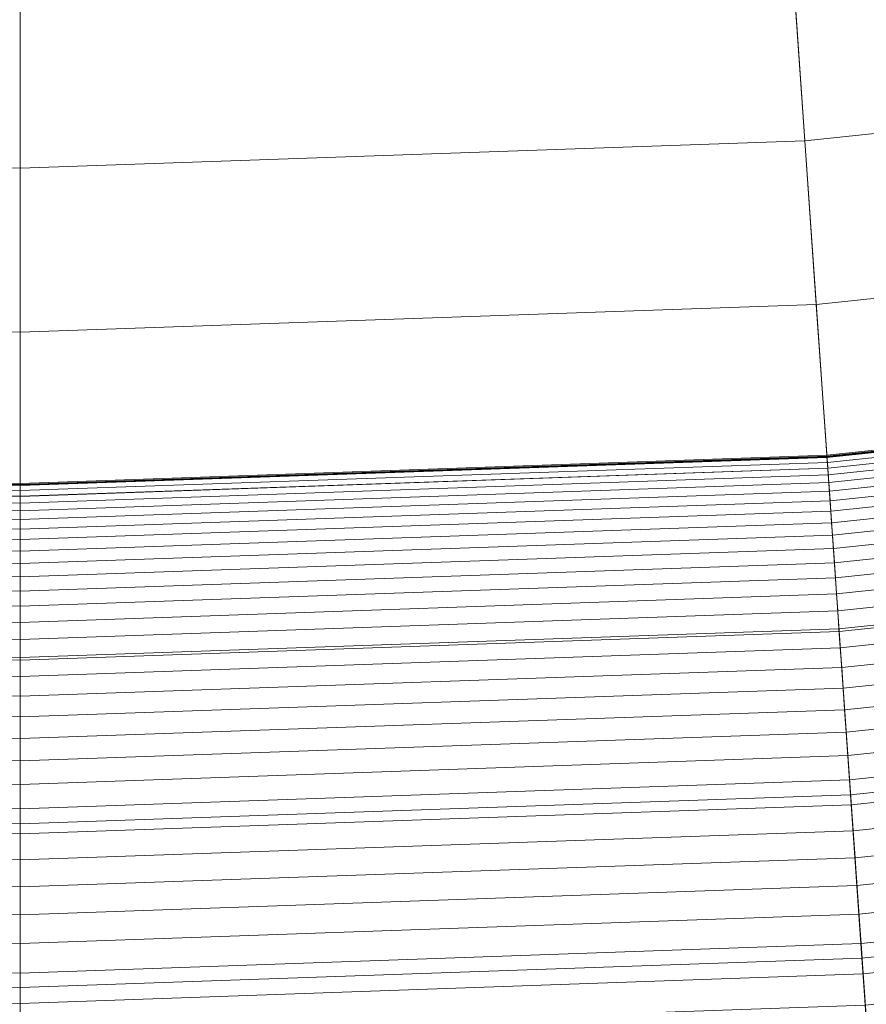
# Model space of a CAD drawing. Header units: centimetres. Extents: x -3.01 to 4.18, y -5.46 to 1.74.
# Tile 81 of 256: x 0.59 to 0.73, y -3.94 to -3.77. Entities that reach past the tile are written whole.
import ezdxf

# ---------------------------------------------------------------- set-up
doc = ezdxf.new("R2010")
doc.units = ezdxf.units.CM
doc.header["$LTSCALE"] = 2.54
doc.layers.add('Lucido design-1', color=7, linetype='Continuous')

# ---------------------------------------------------------------- blocks, each defined once
blk = doc.blocks.new('Gruppo-1')
at = {"color": 142, "linetype": 'Continuous', "lineweight": 9}
for points in [[(3.26066, -4.26841, 37.29766), (3.42212, -4.076, 37.29766), (0.58806, -1.86179, 37.29766), (0.58797, -1.86191, 37.29766)], [(3.42212, -4.076, 37.29766), (3.56976, -3.87279, 37.29766), (0.58815, -1.86167, 37.29766), (0.58806, -1.86179, 37.29766)], [(3.56976, -3.87279, 37.29766), (3.70286, -3.65977, 37.29766), (0.58823, -1.86154, 37.29766), (0.58815, -1.86167, 37.29766)], [(0.33533, -5.45032, 37.29766), (0.58636, -5.45909, 37.29766), (0.58636, -1.86262, 37.29766), (0.58621, -1.86262, 37.29766)], [(0.58636, -5.45909, 37.29766), (0.58636, -1.86262, 37.29766), (0.58636, -1.86262, 37.29766)], [(0.58636, -5.45909, 37.29766), (0.83739, -5.45032, 37.29766), (0.58651, -1.86262, 37.29766), (0.58636, -1.86262, 37.29766)], [(0.83739, -5.45032, 37.29766), (1.08719, -5.42407, 37.29766), (0.58666, -1.8626, 37.29766), (0.58651, -1.86262, 37.29766)], [(1.08719, -5.42407, 37.29766), (1.33456, -5.38045, 37.29766), (0.58681, -1.86258, 37.29766), (0.58666, -1.8626, 37.29766)], [(1.33456, -5.38045, 37.29766), (1.57828, -5.31968, 37.29766), (0.58696, -1.86254, 37.29766), (0.58681, -1.86258, 37.29766)], [(1.57828, -5.31968, 37.29766), (1.81716, -5.24206, 37.29766), (0.5871, -1.86249, 37.29766), (0.58696, -1.86254, 37.29766)], [(1.81716, -5.24206, 37.29766), (2.05005, -5.14797, 37.29766), (0.58724, -1.86244, 37.29766), (0.5871, -1.86249, 37.29766)], [(2.05005, -5.14797, 37.29766), (2.27581, -5.03786, 37.29766), (0.58738, -1.86237, 37.29766), (0.58724, -1.86244, 37.29766)], [(2.27581, -5.03786, 37.29766), (2.49334, -4.91227, 37.29766), (0.58751, -1.86229, 37.29766), (0.58738, -1.86237, 37.29766)], [(2.49334, -4.91227, 37.29766), (2.70158, -4.77181, 37.29766), (0.58763, -1.86221, 37.29766), (0.58751, -1.86229, 37.29766)], [(2.70158, -4.77181, 37.29766), (2.89951, -4.61717, 37.29766), (0.58775, -1.86212, 37.29766), (0.58763, -1.86221, 37.29766)], [(2.89951, -4.61717, 37.29766), (3.08618, -4.4491, 37.29766), (0.58786, -1.86202, 37.29766), (0.58775, -1.86212, 37.29766)], [(3.08618, -4.4491, 37.29766), (3.26066, -4.26841, 37.29766), (0.58797, -1.86191, 37.29766), (0.58786, -1.86202, 37.29766)], [(0.71934, -3.76214, 38.15087), (0.85167, -3.74823, 38.15087), (0.8556, -3.77622, 38.14364), (0.72131, -3.79034, 38.14364)], [(0.45338, -3.76214, 38.15087), (0.58636, -3.76678, 38.15087), (0.58636, -3.79505, 38.14364), (0.45141, -3.79034, 38.14364)], [(0.58636, -3.76678, 38.15087), (0.71934, -3.76214, 38.15087), (0.72131, -3.79034, 38.14364), (0.58636, -3.79505, 38.14364)], [(0.58636, -3.76678, 38.15087), (0.58636, -3.79505, 38.14364), (0.58636, -3.79505, 38.14364)], [(0.72131, -3.79034, 38.14364), (0.8556, -3.77622, 38.14364), (0.85953, -3.80419, 38.13631), (0.72328, -3.81851, 38.13631)], [(0.45141, -3.79034, 38.14364), (0.58636, -3.79505, 38.14364), (0.58636, -3.82329, 38.13631), (0.44944, -3.81851, 38.13631)], [(0.58636, -3.79505, 38.14364), (0.72131, -3.79034, 38.14364), (0.72328, -3.81851, 38.13631), (0.58636, -3.82329, 38.13631)], [(0.58636, -3.79505, 38.14364), (0.58636, -3.82329, 38.13631), (0.58636, -3.82329, 38.13631)], [(0.72328, -3.81851, 38.13631), (0.85953, -3.80419, 38.13631), (0.86346, -3.83214, 38.12888), (0.72525, -3.84666, 38.12888)], [(0.44944, -3.81851, 38.13631), (0.58636, -3.82329, 38.13631), (0.58636, -3.85151, 38.12888), (0.44747, -3.84666, 38.12888)], [(0.58636, -3.82329, 38.13631), (0.72328, -3.81851, 38.13631), (0.72525, -3.84666, 38.12888), (0.58636, -3.85151, 38.12888)], [(0.58636, -3.82329, 38.13631), (0.58636, -3.85151, 38.12888), (0.58636, -3.85151, 38.12888)], [(0.72509, -3.84445, 35.74964), (0.86315, -3.82994, 35.74964), (0.86318, -3.83011, 35.85769), (0.72511, -3.84463, 35.85769)], [(0.72509, -3.84445, 34.30789), (0.86315, -3.82994, 34.30789), (0.86315, -3.82994, 35.74964), (0.72509, -3.84445, 35.74964)], [(0.73207, -3.9442, 34.30789), (0.87707, -3.92896, 34.30789), (0.86315, -3.82994, 34.30789), (0.72509, -3.84445, 34.30789)], [(0.72511, -3.84463, 35.85769), (0.86318, -3.83011, 35.85769), (0.86318, -3.83012, 35.85779), (0.72511, -3.84463, 35.85779)], [(0.72511, -3.84463, 35.85779), (0.86318, -3.83012, 35.85779), (0.86318, -3.83013, 35.8579), (0.72511, -3.84464, 35.8579)], [(0.72511, -3.84464, 35.858), (0.86318, -3.83013, 35.858), (0.86318, -3.83014, 35.85811), (0.72511, -3.84465, 35.85811)], [(0.72511, -3.84464, 35.8579), (0.86318, -3.83013, 35.8579), (0.86318, -3.83013, 35.858), (0.72511, -3.84464, 35.858)], [(0.72511, -3.84465, 35.85811), (0.86318, -3.83014, 35.85811), (0.86318, -3.83015, 35.85822), (0.72511, -3.84466, 35.85822)], [(0.72511, -3.84466, 35.85832), (0.86318, -3.83015, 35.85832), (0.86318, -3.83016, 35.85843), (0.72511, -3.84467, 35.85843)], [(0.72511, -3.84466, 35.85822), (0.86318, -3.83015, 35.85822), (0.86318, -3.83015, 35.85832), (0.72511, -3.84466, 35.85832)], [(0.72511, -3.84468, 35.85853), (0.86318, -3.83016, 35.85853), (0.86319, -3.83017, 35.85864), (0.72511, -3.84468, 35.85864)], [(0.72511, -3.84467, 35.85843), (0.86318, -3.83016, 35.85843), (0.86318, -3.83016, 35.85853), (0.72511, -3.84468, 35.85853)], [(0.72511, -3.84468, 35.85864), (0.86319, -3.83017, 35.85864), (0.86319, -3.83018, 35.85874), (0.72511, -3.84469, 35.85874)], [(0.72511, -3.8447, 35.85885), (0.86319, -3.83018, 35.85885), (0.86319, -3.83019, 35.85895), (0.72511, -3.8447, 35.85895)], [(0.72511, -3.84469, 35.85874), (0.86319, -3.83018, 35.85874), (0.86319, -3.83018, 35.85885), (0.72511, -3.8447, 35.85885)], [(0.72511, -3.8447, 35.85895), (0.86319, -3.83019, 35.85895), (0.86319, -3.8302, 35.85906), (0.72511, -3.84471, 35.85906)], [(0.72511, -3.84471, 35.85916), (0.86319, -3.8302, 35.85916), (0.86319, -3.83021, 35.85927), (0.72511, -3.84472, 35.85927)], [(0.72511, -3.84471, 35.85906), (0.86319, -3.8302, 35.85906), (0.86319, -3.8302, 35.85916), (0.72511, -3.84471, 35.85916)], [(0.72511, -3.84472, 35.85927), (0.86319, -3.83021, 35.85927), (0.86319, -3.83022, 35.85937), (0.72511, -3.84473, 35.85937)], [(0.72511, -3.84473, 35.85948), (0.86319, -3.83022, 35.85948), (0.86319, -3.83023, 35.85959), (0.72512, -3.84474, 35.85959)], [(0.72511, -3.84473, 35.85937), (0.86319, -3.83022, 35.85937), (0.86319, -3.83022, 35.85948), (0.72511, -3.84473, 35.85948)], [(0.72512, -3.84475, 35.85969), (0.86319, -3.83023, 35.85969), (0.8632, -3.83024, 35.8598), (0.72512, -3.84475, 35.8598)], [(0.72512, -3.84474, 35.85959), (0.86319, -3.83023, 35.85959), (0.86319, -3.83023, 35.85969), (0.72512, -3.84475, 35.85969)], [(0.72512, -3.84475, 35.8598), (0.8632, -3.83024, 35.8598), (0.8632, -3.83025, 35.8599), (0.72512, -3.84476, 35.8599)], [(0.72512, -3.84477, 35.86001), (0.8632, -3.83025, 35.86001), (0.8632, -3.83026, 35.86011), (0.72512, -3.84477, 35.86011)], [(0.72512, -3.84476, 35.8599), (0.8632, -3.83025, 35.8599), (0.8632, -3.83025, 35.86001), (0.72512, -3.84477, 35.86001)], [(0.72512, -3.84477, 35.86011), (0.8632, -3.83026, 35.86011), (0.8632, -3.83027, 35.86022), (0.72512, -3.84478, 35.86022)], [(0.72512, -3.84479, 35.86032), (0.8632, -3.83027, 35.86032), (0.8632, -3.83028, 35.86043), (0.72512, -3.84479, 35.86043)], [(0.72512, -3.84478, 35.86022), (0.8632, -3.83027, 35.86022), (0.8632, -3.83027, 35.86032), (0.72512, -3.84479, 35.86032)], [(0.72512, -3.84479, 35.86043), (0.8632, -3.83028, 35.86043), (0.8632, -3.83029, 35.86053), (0.72512, -3.8448, 35.86053)], [(0.72512, -3.84481, 35.86064), (0.8632, -3.83029, 35.86064), (0.8632, -3.8303, 35.86075), (0.72512, -3.84481, 35.86075)], [(0.72512, -3.8448, 35.86053), (0.8632, -3.83029, 35.86053), (0.8632, -3.83029, 35.86064), (0.72512, -3.84481, 35.86064)], [(0.72512, -3.84481, 35.86075), (0.8632, -3.8303, 35.86075), (0.8632, -3.83031, 35.86085), (0.72512, -3.84482, 35.86085)], [(0.72512, -3.84483, 35.86096), (0.86321, -3.83031, 35.86096), (0.86321, -3.83032, 35.86106), (0.72512, -3.84483, 35.86106)], [(0.72512, -3.84482, 35.86085), (0.8632, -3.83031, 35.86085), (0.86321, -3.83031, 35.86096), (0.72512, -3.84483, 35.86096)], [(0.72512, -3.84483, 35.86106), (0.86321, -3.83032, 35.86106), (0.86332, -3.83116, 35.87288), (0.72518, -3.84568, 35.87288)], [(0.72518, -3.84568, 35.87288), (0.86332, -3.83116, 35.87288), (0.86346, -3.83215, 35.88468), (0.72525, -3.84668, 35.88468)], [(0.72525, -3.84666, 38.12888), (0.86346, -3.83214, 38.12888), (0.86739, -3.86005, 38.12136), (0.72722, -3.87479, 38.12136)], [(0.72525, -3.84668, 35.88468), (0.86346, -3.83215, 35.88468), (0.86363, -3.8333, 35.89646), (0.72533, -3.84784, 35.89646)], [(0.72533, -3.84784, 35.89646), (0.86363, -3.8333, 35.89646), (0.86381, -3.83461, 35.90823), (0.72542, -3.84916, 35.90823)], [(0.72542, -3.84916, 35.90823), (0.86381, -3.83461, 35.90823), (0.86402, -3.83609, 35.91999), (0.72553, -3.85064, 35.91999)], [(0.72553, -3.85064, 35.91999), (0.86402, -3.83609, 35.91999), (0.86425, -3.83772, 35.93171), (0.72564, -3.85229, 35.93171)], [(0.72564, -3.85229, 35.93171), (0.86425, -3.83772, 35.93171), (0.8645, -3.83952, 35.94342), (0.72577, -3.8541, 35.94342)], [(0.72577, -3.8541, 35.94342), (0.8645, -3.83952, 35.94342), (0.86477, -3.84147, 35.9551), (0.72591, -3.85607, 35.9551)], [(0.72591, -3.85607, 35.9551), (0.86477, -3.84147, 35.9551), (0.86507, -3.84359, 35.96675), (0.72606, -3.8582, 35.96675)], [(0.72606, -3.8582, 35.96675), (0.86507, -3.84359, 35.96675), (0.86539, -3.84586, 35.97837), (0.72622, -3.86049, 35.97837)], [(0.44065, -3.9442, 34.30789), (0.58636, -3.94929, 34.30789), (0.58636, -3.84929, 34.30789), (0.44763, -3.84445, 34.30789)], [(0.4476, -3.84483, 35.86106), (0.58636, -3.84968, 35.86106), (0.58636, -3.85053, 35.87288), (0.44754, -3.84568, 35.87288)], [(0.44761, -3.84476, 35.8599), (0.58636, -3.84961, 35.8599), (0.58636, -3.84961, 35.86001), (0.4476, -3.84477, 35.86001)], [(0.4476, -3.84477, 35.86011), (0.58636, -3.84962, 35.86011), (0.58636, -3.84963, 35.86022), (0.4476, -3.84478, 35.86022)], [(0.4476, -3.84477, 35.86001), (0.58636, -3.84961, 35.86001), (0.58636, -3.84962, 35.86011), (0.4476, -3.84477, 35.86011)], [(0.4476, -3.84478, 35.86022), (0.58636, -3.84963, 35.86022), (0.58636, -3.84963, 35.86032), (0.4476, -3.84479, 35.86032)], [(0.4476, -3.84479, 35.86043), (0.58636, -3.84964, 35.86043), (0.58636, -3.84965, 35.86053), (0.4476, -3.8448, 35.86053)], [(0.4476, -3.84479, 35.86032), (0.58636, -3.84963, 35.86032), (0.58636, -3.84964, 35.86043), (0.4476, -3.84479, 35.86043)], [(0.4476, -3.8448, 35.86053), (0.58636, -3.84965, 35.86053), (0.58636, -3.84965, 35.86064), (0.4476, -3.84481, 35.86064)], [(0.4476, -3.84481, 35.86075), (0.58636, -3.84966, 35.86075), (0.58636, -3.84967, 35.86085), (0.4476, -3.84482, 35.86085)], [(0.4476, -3.84481, 35.86064), (0.58636, -3.84965, 35.86064), (0.58636, -3.84966, 35.86075), (0.4476, -3.84481, 35.86075)], [(0.4476, -3.84482, 35.86085), (0.58636, -3.84967, 35.86085), (0.58636, -3.84967, 35.86096), (0.4476, -3.84483, 35.86096)], [(0.4476, -3.84483, 35.86096), (0.58636, -3.84967, 35.86096), (0.58636, -3.84968, 35.86106), (0.4476, -3.84483, 35.86106)], [(0.44763, -3.84445, 35.74964), (0.58636, -3.84929, 35.74964), (0.58636, -3.84947, 35.85769), (0.44761, -3.84463, 35.85769)], [(0.44761, -3.84463, 35.85779), (0.58636, -3.84948, 35.85779), (0.58636, -3.84948, 35.8579), (0.44761, -3.84464, 35.8579)], [(0.44761, -3.84463, 35.85769), (0.58636, -3.84947, 35.85769), (0.58636, -3.84948, 35.85779), (0.44761, -3.84463, 35.85779)], [(0.44761, -3.84464, 35.858), (0.58636, -3.84949, 35.858), (0.58636, -3.8495, 35.85811), (0.44761, -3.84465, 35.85811)], [(0.44761, -3.84464, 35.8579), (0.58636, -3.84948, 35.8579), (0.58636, -3.84949, 35.858), (0.44761, -3.84464, 35.858)], [(0.44761, -3.84465, 35.85811), (0.58636, -3.8495, 35.85811), (0.58636, -3.8495, 35.85822), (0.44761, -3.84466, 35.85822)], [(0.44761, -3.84466, 35.85832), (0.58636, -3.84951, 35.85832), (0.58636, -3.84952, 35.85843), (0.44761, -3.84467, 35.85843)], [(0.44761, -3.84466, 35.85822), (0.58636, -3.8495, 35.85822), (0.58636, -3.84951, 35.85832), (0.44761, -3.84466, 35.85832)], [(0.44761, -3.84467, 35.85843), (0.58636, -3.84952, 35.85843), (0.58636, -3.84952, 35.85853), (0.44761, -3.84468, 35.85853)], [(0.44761, -3.84468, 35.85864), (0.58636, -3.84953, 35.85864), (0.58636, -3.84953, 35.85874), (0.44761, -3.84469, 35.85874)], [(0.44761, -3.84468, 35.85853), (0.58636, -3.84952, 35.85853), (0.58636, -3.84953, 35.85864), (0.44761, -3.84468, 35.85864)], [(0.44761, -3.84469, 35.85874), (0.58636, -3.84953, 35.85874), (0.58636, -3.84954, 35.85885), (0.44761, -3.8447, 35.85885)], [(0.44761, -3.8447, 35.85895), (0.58636, -3.84955, 35.85895), (0.58636, -3.84955, 35.85906), (0.44761, -3.84471, 35.85906)], [(0.44761, -3.8447, 35.85885), (0.58636, -3.84954, 35.85885), (0.58636, -3.84955, 35.85895), (0.44761, -3.8447, 35.85895)], [(0.44761, -3.84471, 35.85916), (0.58636, -3.84956, 35.85916), (0.58636, -3.84957, 35.85927), (0.44761, -3.84472, 35.85927)], [(0.44761, -3.84471, 35.85906), (0.58636, -3.84955, 35.85906), (0.58636, -3.84956, 35.85916), (0.44761, -3.84471, 35.85916)], [(0.44761, -3.84472, 35.85927), (0.58636, -3.84957, 35.85927), (0.58636, -3.84957, 35.85937), (0.44761, -3.84473, 35.85937)], [(0.44761, -3.84473, 35.85948), (0.58636, -3.84958, 35.85948), (0.58636, -3.84959, 35.85959), (0.44761, -3.84474, 35.85959)], [(0.44761, -3.84473, 35.85937), (0.58636, -3.84957, 35.85937), (0.58636, -3.84958, 35.85948), (0.44761, -3.84473, 35.85948)], [(0.44761, -3.84474, 35.85959), (0.58636, -3.84959, 35.85959), (0.58636, -3.84959, 35.85969), (0.44761, -3.84475, 35.85969)], [(0.44761, -3.84475, 35.8598), (0.58636, -3.8496, 35.8598), (0.58636, -3.84961, 35.8599), (0.44761, -3.84476, 35.8599)], [(0.44761, -3.84475, 35.85969), (0.58636, -3.84959, 35.85969), (0.58636, -3.8496, 35.8598), (0.44761, -3.84475, 35.8598)], [(0.44763, -3.84445, 34.30789), (0.58636, -3.84929, 34.30789), (0.58636, -3.84929, 35.74964), (0.44763, -3.84445, 35.74964)], [(0.58636, -3.84929, 35.74964), (0.72509, -3.84445, 35.74964), (0.72511, -3.84463, 35.85769), (0.58636, -3.84947, 35.85769)], [(0.58636, -3.84929, 34.30789), (0.72509, -3.84445, 34.30789), (0.72509, -3.84445, 35.74964), (0.58636, -3.84929, 35.74964)], [(0.58636, -3.94929, 34.30789), (0.73207, -3.9442, 34.30789), (0.72509, -3.84445, 34.30789), (0.58636, -3.84929, 34.30789)], [(0.58636, -3.84948, 35.85779), (0.72511, -3.84463, 35.85779), (0.72511, -3.84464, 35.8579), (0.58636, -3.84948, 35.8579)], [(0.58636, -3.84947, 35.85769), (0.72511, -3.84463, 35.85769), (0.72511, -3.84463, 35.85779), (0.58636, -3.84948, 35.85779)], [(0.58636, -3.84949, 35.858), (0.72511, -3.84464, 35.858), (0.72511, -3.84465, 35.85811), (0.58636, -3.8495, 35.85811)], [(0.58636, -3.84948, 35.8579), (0.72511, -3.84464, 35.8579), (0.72511, -3.84464, 35.858), (0.58636, -3.84949, 35.858)], [(0.58636, -3.8495, 35.85811), (0.72511, -3.84465, 35.85811), (0.72511, -3.84466, 35.85822), (0.58636, -3.8495, 35.85822)], [(0.58636, -3.84951, 35.85832), (0.72511, -3.84466, 35.85832), (0.72511, -3.84467, 35.85843), (0.58636, -3.84952, 35.85843)], [(0.58636, -3.8495, 35.85822), (0.72511, -3.84466, 35.85822), (0.72511, -3.84466, 35.85832), (0.58636, -3.84951, 35.85832)], [(0.58636, -3.84952, 35.85843), (0.72511, -3.84467, 35.85843), (0.72511, -3.84468, 35.85853), (0.58636, -3.84952, 35.85853)], [(0.58636, -3.84953, 35.85864), (0.72511, -3.84468, 35.85864), (0.72511, -3.84469, 35.85874), (0.58636, -3.84953, 35.85874)], [(0.58636, -3.84952, 35.85853), (0.72511, -3.84468, 35.85853), (0.72511, -3.84468, 35.85864), (0.58636, -3.84953, 35.85864)], [(0.58636, -3.84953, 35.85874), (0.72511, -3.84469, 35.85874), (0.72511, -3.8447, 35.85885), (0.58636, -3.84954, 35.85885)], [(0.58636, -3.84955, 35.85895), (0.72511, -3.8447, 35.85895), (0.72511, -3.84471, 35.85906), (0.58636, -3.84955, 35.85906)], [(0.58636, -3.84954, 35.85885), (0.72511, -3.8447, 35.85885), (0.72511, -3.8447, 35.85895), (0.58636, -3.84955, 35.85895)], [(0.58636, -3.84956, 35.85916), (0.72511, -3.84471, 35.85916), (0.72511, -3.84472, 35.85927), (0.58636, -3.84957, 35.85927)], [(0.58636, -3.84955, 35.85906), (0.72511, -3.84471, 35.85906), (0.72511, -3.84471, 35.85916), (0.58636, -3.84956, 35.85916)], [(0.58636, -3.84957, 35.85927), (0.72511, -3.84472, 35.85927), (0.72511, -3.84473, 35.85937), (0.58636, -3.84957, 35.85937)], [(0.58636, -3.84958, 35.85948), (0.72511, -3.84473, 35.85948), (0.72512, -3.84474, 35.85959), (0.58636, -3.84959, 35.85959)], [(0.58636, -3.84957, 35.85937), (0.72511, -3.84473, 35.85937), (0.72511, -3.84473, 35.85948), (0.58636, -3.84958, 35.85948)], [(0.58636, -3.84959, 35.85959), (0.72512, -3.84474, 35.85959), (0.72512, -3.84475, 35.85969), (0.58636, -3.84959, 35.85969)], [(0.58636, -3.8496, 35.8598), (0.72512, -3.84475, 35.8598), (0.72512, -3.84476, 35.8599), (0.58636, -3.84961, 35.8599)], [(0.58636, -3.84959, 35.85969), (0.72512, -3.84475, 35.85969), (0.72512, -3.84475, 35.8598), (0.58636, -3.8496, 35.8598)], [(0.58636, -3.84961, 35.8599), (0.72512, -3.84476, 35.8599), (0.72512, -3.84477, 35.86001), (0.58636, -3.84961, 35.86001)], [(0.58636, -3.84962, 35.86011), (0.72512, -3.84477, 35.86011), (0.72512, -3.84478, 35.86022), (0.58636, -3.84963, 35.86022)], [(0.58636, -3.84961, 35.86001), (0.72512, -3.84477, 35.86001), (0.72512, -3.84477, 35.86011), (0.58636, -3.84962, 35.86011)], [(0.58636, -3.84963, 35.86022), (0.72512, -3.84478, 35.86022), (0.72512, -3.84479, 35.86032), (0.58636, -3.84963, 35.86032)], [(0.58636, -3.84964, 35.86043), (0.72512, -3.84479, 35.86043), (0.72512, -3.8448, 35.86053), (0.58636, -3.84965, 35.86053)], [(0.58636, -3.84963, 35.86032), (0.72512, -3.84479, 35.86032), (0.72512, -3.84479, 35.86043), (0.58636, -3.84964, 35.86043)], [(0.58636, -3.84965, 35.86053), (0.72512, -3.8448, 35.86053), (0.72512, -3.84481, 35.86064), (0.58636, -3.84965, 35.86064)], [(0.58636, -3.84966, 35.86075), (0.72512, -3.84481, 35.86075), (0.72512, -3.84482, 35.86085), (0.58636, -3.84967, 35.86085)], [(0.58636, -3.84965, 35.86064), (0.72512, -3.84481, 35.86064), (0.72512, -3.84481, 35.86075), (0.58636, -3.84966, 35.86075)], [(0.58636, -3.84967, 35.86085), (0.72512, -3.84482, 35.86085), (0.72512, -3.84483, 35.86096), (0.58636, -3.84967, 35.86096)], [(0.58636, -3.84968, 35.86106), (0.72512, -3.84483, 35.86106), (0.72518, -3.84568, 35.87288), (0.58636, -3.85053, 35.87288)], [(0.58636, -3.84967, 35.86096), (0.72512, -3.84483, 35.86096), (0.72512, -3.84483, 35.86106), (0.58636, -3.84968, 35.86106)], [(0.44747, -3.84666, 38.12888), (0.58636, -3.85151, 38.12888), (0.58636, -3.8797, 38.12136), (0.44551, -3.87479, 38.12136)], [(0.44747, -3.84668, 35.88468), (0.58636, -3.85153, 35.88468), (0.58636, -3.85269, 35.89646), (0.44739, -3.84784, 35.89646)], [(0.44754, -3.84568, 35.87288), (0.58636, -3.85053, 35.87288), (0.58636, -3.85153, 35.88468), (0.44747, -3.84668, 35.88468)], [(0.58636, -3.85053, 35.87288), (0.72518, -3.84568, 35.87288), (0.72525, -3.84668, 35.88468), (0.58636, -3.85153, 35.88468)], [(0.58636, -3.85151, 38.12888), (0.72525, -3.84666, 38.12888), (0.72722, -3.87479, 38.12136), (0.58636, -3.8797, 38.12136)], [(0.58636, -3.85153, 35.88468), (0.72525, -3.84668, 35.88468), (0.72533, -3.84784, 35.89646), (0.58636, -3.85269, 35.89646)], [(0.72622, -3.86049, 35.97837), (0.86539, -3.84586, 35.97837), (0.86573, -3.84829, 35.98995), (0.72639, -3.86294, 35.98995)], [(0.44739, -3.84784, 35.89646), (0.58636, -3.85269, 35.89646), (0.58636, -3.85402, 35.90823), (0.4473, -3.84916, 35.90823)], [(0.58636, -3.85269, 35.89646), (0.72533, -3.84784, 35.89646), (0.72542, -3.84916, 35.90823), (0.58636, -3.85402, 35.90823)], [(0.72639, -3.86294, 35.98995), (0.86573, -3.84829, 35.98995), (0.8661, -3.85089, 36.00151), (0.72657, -3.86555, 36.00151)], [(0.44719, -3.85064, 35.91999), (0.58636, -3.8555, 35.91999), (0.58636, -3.85716, 35.93171), (0.44708, -3.85229, 35.93171)], [(0.4473, -3.84916, 35.90823), (0.58636, -3.85402, 35.90823), (0.58636, -3.8555, 35.91999), (0.44719, -3.85064, 35.91999)], [(0.58636, -3.85402, 35.90823), (0.72542, -3.84916, 35.90823), (0.72553, -3.85064, 35.91999), (0.58636, -3.8555, 35.91999)], [(0.58636, -3.84929, 35.74964), (0.58636, -3.84947, 35.85769), (0.58636, -3.84947, 35.85769)], [(0.58636, -3.84929, 34.30789), (0.58636, -3.84929, 35.74964), (0.58636, -3.84929, 35.74964)], [(0.58636, -3.94929, 34.30789), (0.58636, -3.84929, 34.30789), (0.58636, -3.84929, 34.30789)], [(0.58636, -3.84947, 35.85769), (0.58636, -3.84948, 35.85779), (0.58636, -3.84948, 35.85779)], [(0.58636, -3.84948, 35.8579), (0.58636, -3.84949, 35.858), (0.58636, -3.84949, 35.858)], [(0.58636, -3.84948, 35.85779), (0.58636, -3.84948, 35.8579), (0.58636, -3.84948, 35.8579)], [(0.58636, -3.84949, 35.858), (0.58636, -3.8495, 35.85811), (0.58636, -3.8495, 35.85811)], [(0.58636, -3.8495, 35.85822), (0.58636, -3.84951, 35.85832), (0.58636, -3.84951, 35.85832)], [(0.58636, -3.8495, 35.85811), (0.58636, -3.8495, 35.85822), (0.58636, -3.8495, 35.85822)], [(0.58636, -3.84951, 35.85832), (0.58636, -3.84952, 35.85843), (0.58636, -3.84952, 35.85843)], [(0.58636, -3.84952, 35.85853), (0.58636, -3.84953, 35.85864), (0.58636, -3.84953, 35.85864)], [(0.58636, -3.84952, 35.85843), (0.58636, -3.84952, 35.85853), (0.58636, -3.84952, 35.85853)], [(0.58636, -3.84953, 35.85874), (0.58636, -3.84954, 35.85885), (0.58636, -3.84954, 35.85885)], [(0.58636, -3.84953, 35.85864), (0.58636, -3.84953, 35.85874), (0.58636, -3.84953, 35.85874)], [(0.58636, -3.84954, 35.85885), (0.58636, -3.84955, 35.85895), (0.58636, -3.84955, 35.85895)], [(0.58636, -3.84955, 35.85906), (0.58636, -3.84956, 35.85916), (0.58636, -3.84956, 35.85916)], [(0.58636, -3.84955, 35.85895), (0.58636, -3.84955, 35.85906), (0.58636, -3.84955, 35.85906)], [(0.58636, -3.84956, 35.85916), (0.58636, -3.84957, 35.85927), (0.58636, -3.84957, 35.85927)], [(0.58636, -3.84957, 35.85937), (0.58636, -3.84958, 35.85948), (0.58636, -3.84958, 35.85948)], [(0.58636, -3.84957, 35.85927), (0.58636, -3.84957, 35.85937), (0.58636, -3.84957, 35.85937)], [(0.58636, -3.84958, 35.85948), (0.58636, -3.84959, 35.85959), (0.58636, -3.84959, 35.85959)], [(0.58636, -3.84959, 35.85969), (0.58636, -3.8496, 35.8598), (0.58636, -3.8496, 35.8598)], [(0.58636, -3.84959, 35.85959), (0.58636, -3.84959, 35.85969), (0.58636, -3.84959, 35.85969)], [(0.58636, -3.8496, 35.8598), (0.58636, -3.84961, 35.8599), (0.58636, -3.84961, 35.8599)], [(0.58636, -3.84961, 35.86001), (0.58636, -3.84962, 35.86011), (0.58636, -3.84962, 35.86011)], [(0.58636, -3.84961, 35.8599), (0.58636, -3.84961, 35.86001), (0.58636, -3.84961, 35.86001)], [(0.58636, -3.84962, 35.86011), (0.58636, -3.84963, 35.86022), (0.58636, -3.84963, 35.86022)], [(0.58636, -3.84963, 35.86032), (0.58636, -3.84964, 35.86043), (0.58636, -3.84964, 35.86043)], [(0.58636, -3.84963, 35.86022), (0.58636, -3.84963, 35.86032), (0.58636, -3.84963, 35.86032)], [(0.58636, -3.84964, 35.86043), (0.58636, -3.84965, 35.86053), (0.58636, -3.84965, 35.86053)], [(0.58636, -3.84965, 35.86064), (0.58636, -3.84966, 35.86075), (0.58636, -3.84966, 35.86075)], [(0.58636, -3.84965, 35.86053), (0.58636, -3.84965, 35.86064), (0.58636, -3.84965, 35.86064)], [(0.58636, -3.84966, 35.86075), (0.58636, -3.84967, 35.86085), (0.58636, -3.84967, 35.86085)], [(0.58636, -3.84967, 35.86096), (0.58636, -3.84968, 35.86106), (0.58636, -3.84968, 35.86106)], [(0.58636, -3.84967, 35.86085), (0.58636, -3.84967, 35.86096), (0.58636, -3.84967, 35.86096)], [(0.58636, -3.84968, 35.86106), (0.58636, -3.85053, 35.87288), (0.58636, -3.85053, 35.87288)], [(0.58636, -3.85053, 35.87288), (0.58636, -3.85153, 35.88468), (0.58636, -3.85153, 35.88468)], [(0.58636, -3.8555, 35.91999), (0.72553, -3.85064, 35.91999), (0.72564, -3.85229, 35.93171), (0.58636, -3.85716, 35.93171)], [(0.44708, -3.85229, 35.93171), (0.58636, -3.85716, 35.93171), (0.58636, -3.85897, 35.94342), (0.44695, -3.8541, 35.94342)], [(0.58636, -3.85151, 38.12888), (0.58636, -3.8797, 38.12136), (0.58636, -3.8797, 38.12136)], [(0.58636, -3.85153, 35.88468), (0.58636, -3.85269, 35.89646), (0.58636, -3.85269, 35.89646)], [(0.58636, -3.85716, 35.93171), (0.72564, -3.85229, 35.93171), (0.72577, -3.8541, 35.94342), (0.58636, -3.85897, 35.94342)], [(0.72657, -3.86555, 36.00151), (0.8661, -3.85089, 36.00151), (0.86648, -3.85363, 36.01302), (0.72676, -3.86832, 36.01302)], [(0.44695, -3.8541, 35.94342), (0.58636, -3.85897, 35.94342), (0.58636, -3.86094, 35.9551), (0.44681, -3.85607, 35.9551)], [(0.58636, -3.85269, 35.89646), (0.58636, -3.85402, 35.90823), (0.58636, -3.85402, 35.90823)], [(0.58636, -3.85402, 35.90823), (0.58636, -3.8555, 35.91999), (0.58636, -3.8555, 35.91999)], [(0.58636, -3.85897, 35.94342), (0.72577, -3.8541, 35.94342), (0.72591, -3.85607, 35.9551), (0.58636, -3.86094, 35.9551)], [(0.72676, -3.86832, 36.01302), (0.86648, -3.85363, 36.01302), (0.86689, -3.85654, 36.0245), (0.72697, -3.87125, 36.0245)], [(0.58636, -3.8555, 35.91999), (0.58636, -3.85716, 35.93171), (0.58636, -3.85716, 35.93171)], [(0.44681, -3.85607, 35.9551), (0.58636, -3.86094, 35.9551), (0.58636, -3.86308, 35.96675), (0.44667, -3.8582, 35.96675)], [(0.58636, -3.86094, 35.9551), (0.72591, -3.85607, 35.9551), (0.72606, -3.8582, 35.96675), (0.58636, -3.86308, 35.96675)], [(0.58636, -3.85716, 35.93171), (0.58636, -3.85897, 35.94342), (0.58636, -3.85897, 35.94342)], [(0.72697, -3.87125, 36.0245), (0.86689, -3.85654, 36.0245), (0.86732, -3.8596, 36.03593), (0.72718, -3.87433, 36.03593)], [(0.44667, -3.8582, 35.96675), (0.58636, -3.86308, 35.96675), (0.58636, -3.86537, 35.97837), (0.44651, -3.86049, 35.97837)], [(0.58636, -3.86308, 35.96675), (0.72606, -3.8582, 35.96675), (0.72622, -3.86049, 35.97837), (0.58636, -3.86537, 35.97837)], [(0.58636, -3.85897, 35.94342), (0.58636, -3.86094, 35.9551), (0.58636, -3.86094, 35.9551)], [(0.44651, -3.86049, 35.97837), (0.58636, -3.86537, 35.97837), (0.58636, -3.86783, 35.98995), (0.44633, -3.86294, 35.98995)], [(0.58636, -3.86537, 35.97837), (0.72622, -3.86049, 35.97837), (0.72639, -3.86294, 35.98995), (0.58636, -3.86783, 35.98995)], [(0.72718, -3.87433, 36.03593), (0.86732, -3.8596, 36.03593), (0.86777, -3.86282, 36.04732), (0.72741, -3.87757, 36.04732)], [(0.72722, -3.87479, 38.12136), (0.86739, -3.86005, 38.12136), (0.87131, -3.88795, 38.11374), (0.72918, -3.90288, 38.11374)], [(0.58636, -3.86094, 35.9551), (0.58636, -3.86308, 35.96675), (0.58636, -3.86308, 35.96675)], [(0.44633, -3.86294, 35.98995), (0.58636, -3.86783, 35.98995), (0.58636, -3.87045, 36.00151), (0.44615, -3.86555, 36.00151)], [(0.58636, -3.86783, 35.98995), (0.72639, -3.86294, 35.98995), (0.72657, -3.86555, 36.00151), (0.58636, -3.87045, 36.00151)], [(0.58636, -3.86308, 35.96675), (0.58636, -3.86537, 35.97837), (0.58636, -3.86537, 35.97837)], [(0.72741, -3.87757, 36.04732), (0.86777, -3.86282, 36.04732), (0.86825, -3.86619, 36.05866), (0.72765, -3.88097, 36.05866)], [(0.44615, -3.86555, 36.00151), (0.58636, -3.87045, 36.00151), (0.58636, -3.87322, 36.01302), (0.44596, -3.86832, 36.01302)], [(0.58636, -3.86537, 35.97837), (0.58636, -3.86783, 35.98995), (0.58636, -3.86783, 35.98995)], [(0.58636, -3.87045, 36.00151), (0.72657, -3.86555, 36.00151), (0.72676, -3.86832, 36.01302), (0.58636, -3.87322, 36.01302)], [(0.72765, -3.88097, 36.05866), (0.86825, -3.86619, 36.05866), (0.86874, -3.86972, 36.06996), (0.7279, -3.88453, 36.06996)], [(0.44596, -3.86832, 36.01302), (0.58636, -3.87322, 36.01302), (0.58636, -3.87616, 36.0245), (0.44575, -3.87125, 36.0245)], [(0.58636, -3.86783, 35.98995), (0.58636, -3.87045, 36.00151), (0.58636, -3.87045, 36.00151)], [(0.58636, -3.87322, 36.01302), (0.72676, -3.86832, 36.01302), (0.72697, -3.87125, 36.0245), (0.58636, -3.87616, 36.0245)], [(0.58636, -3.87045, 36.00151), (0.58636, -3.87322, 36.01302), (0.58636, -3.87322, 36.01302)], [(0.7279, -3.88453, 36.06996), (0.86874, -3.86972, 36.06996), (0.86926, -3.87341, 36.0812), (0.72816, -3.88824, 36.0812)], [(0.44575, -3.87125, 36.0245), (0.58636, -3.87616, 36.0245), (0.58636, -3.87925, 36.03593), (0.44554, -3.87433, 36.03593)], [(0.58636, -3.87616, 36.0245), (0.72697, -3.87125, 36.0245), (0.72718, -3.87433, 36.03593), (0.58636, -3.87925, 36.03593)], [(0.44554, -3.87433, 36.03593), (0.58636, -3.87925, 36.03593), (0.58636, -3.8825, 36.04732), (0.44531, -3.87757, 36.04732)], [(0.58636, -3.87322, 36.01302), (0.58636, -3.87616, 36.0245), (0.58636, -3.87616, 36.0245)], [(0.58636, -3.87925, 36.03593), (0.72718, -3.87433, 36.03593), (0.72741, -3.87757, 36.04732), (0.58636, -3.8825, 36.04732)], [(0.72816, -3.88824, 36.0812), (0.86926, -3.87341, 36.0812), (0.8698, -3.87724, 36.0924), (0.72843, -3.8921, 36.0924)], [(0.44551, -3.87479, 38.12136), (0.58636, -3.8797, 38.12136), (0.58636, -3.90787, 38.11374), (0.44354, -3.90288, 38.11374)], [(0.58636, -3.8797, 38.12136), (0.72722, -3.87479, 38.12136), (0.72918, -3.90288, 38.11374), (0.58636, -3.90787, 38.11374)], [(0.58636, -3.87616, 36.0245), (0.58636, -3.87925, 36.03593), (0.58636, -3.87925, 36.03593)], [(0.44531, -3.87757, 36.04732), (0.58636, -3.8825, 36.04732), (0.58636, -3.88591, 36.05866), (0.44507, -3.88097, 36.05866)], [(0.58636, -3.8825, 36.04732), (0.72741, -3.87757, 36.04732), (0.72765, -3.88097, 36.05866), (0.58636, -3.88591, 36.05866)], [(0.72843, -3.8921, 36.0924), (0.8698, -3.87724, 36.0924), (0.87036, -3.88123, 36.10353), (0.72871, -3.89612, 36.10353)], [(0.58636, -3.87925, 36.03593), (0.58636, -3.8825, 36.04732), (0.58636, -3.8825, 36.04732)], [(0.44507, -3.88097, 36.05866), (0.58636, -3.88591, 36.05866), (0.58636, -3.88947, 36.06996), (0.44482, -3.88453, 36.06996)], [(0.58636, -3.8797, 38.12136), (0.58636, -3.90787, 38.11374), (0.58636, -3.90787, 38.11374)], [(0.58636, -3.88591, 36.05866), (0.72765, -3.88097, 36.05866), (0.7279, -3.88453, 36.06996), (0.58636, -3.88947, 36.06996)], [(0.72871, -3.89612, 36.10353), (0.87036, -3.88123, 36.10353), (0.87094, -3.88537, 36.11462), (0.729, -3.90029, 36.11462)], [(0.58636, -3.8825, 36.04732), (0.58636, -3.88591, 36.05866), (0.58636, -3.88591, 36.05866)], [(0.44482, -3.88453, 36.06996), (0.58636, -3.88947, 36.06996), (0.58636, -3.89319, 36.0812), (0.44457, -3.88824, 36.0812)], [(0.58636, -3.88947, 36.06996), (0.7279, -3.88453, 36.06996), (0.72816, -3.88824, 36.0812), (0.58636, -3.89319, 36.0812)], [(0.58636, -3.88591, 36.05866), (0.58636, -3.88947, 36.06996), (0.58636, -3.88947, 36.06996)], [(0.729, -3.90029, 36.11462), (0.87094, -3.88537, 36.11462), (0.87155, -3.88967, 36.12564), (0.7293, -3.90462, 36.12564)], [(0.72918, -3.90288, 38.11374), (0.87131, -3.88795, 38.11374), (0.87522, -3.91581, 38.10602), (0.73114, -3.93096, 38.10602)], [(0.44457, -3.88824, 36.0812), (0.58636, -3.89319, 36.0812), (0.58636, -3.89706, 36.0924), (0.44429, -3.8921, 36.0924)], [(0.58636, -3.89319, 36.0812), (0.72816, -3.88824, 36.0812), (0.72843, -3.8921, 36.0924), (0.58636, -3.89706, 36.0924)], [(0.58636, -3.88947, 36.06996), (0.58636, -3.89319, 36.0812), (0.58636, -3.89319, 36.0812)], [(0.7293, -3.90462, 36.12564), (0.87155, -3.88967, 36.12564), (0.87217, -3.89411, 36.1366), (0.72962, -3.90909, 36.1366)], [(0.44429, -3.8921, 36.0924), (0.58636, -3.89706, 36.0924), (0.58636, -3.90109, 36.10353), (0.44401, -3.89612, 36.10353)], [(0.58636, -3.89706, 36.0924), (0.72843, -3.8921, 36.0924), (0.72871, -3.89612, 36.10353), (0.58636, -3.90109, 36.10353)], [(0.58636, -3.89319, 36.0812), (0.58636, -3.89706, 36.0924), (0.58636, -3.89706, 36.0924)], [(0.72962, -3.90909, 36.1366), (0.87217, -3.89411, 36.1366), (0.87282, -3.8987, 36.1475), (0.72994, -3.91372, 36.1475)], [(0.44401, -3.89612, 36.10353), (0.58636, -3.90109, 36.10353), (0.58636, -3.90527, 36.11462), (0.44372, -3.90029, 36.11462)], [(0.58636, -3.90109, 36.10353), (0.72871, -3.89612, 36.10353), (0.729, -3.90029, 36.11462), (0.58636, -3.90527, 36.11462)], [(0.58636, -3.89706, 36.0924), (0.58636, -3.90109, 36.10353), (0.58636, -3.90109, 36.10353)], [(0.72994, -3.91372, 36.1475), (0.87282, -3.8987, 36.1475), (0.87348, -3.90344, 36.15833), (0.73027, -3.91849, 36.15833)], [(0.44372, -3.90029, 36.11462), (0.58636, -3.90527, 36.11462), (0.58636, -3.90961, 36.12564), (0.44342, -3.90462, 36.12564)], [(0.58636, -3.90527, 36.11462), (0.729, -3.90029, 36.11462), (0.7293, -3.90462, 36.12564), (0.58636, -3.90961, 36.12564)], [(0.58636, -3.90109, 36.10353), (0.58636, -3.90527, 36.11462), (0.58636, -3.90527, 36.11462)], [(0.44354, -3.90288, 38.11374), (0.58636, -3.90787, 38.11374), (0.58636, -3.93601, 38.10602), (0.44158, -3.93096, 38.10602)], [(0.58636, -3.90787, 38.11374), (0.72918, -3.90288, 38.11374), (0.73114, -3.93096, 38.10602), (0.58636, -3.93601, 38.10602)], [(0.44342, -3.90462, 36.12564), (0.58636, -3.90961, 36.12564), (0.58636, -3.91409, 36.1366), (0.44311, -3.90909, 36.1366)], [(0.58636, -3.90961, 36.12564), (0.7293, -3.90462, 36.12564), (0.72962, -3.90909, 36.1366), (0.58636, -3.91409, 36.1366)], [(0.73027, -3.91849, 36.15833), (0.87348, -3.90344, 36.15833), (0.87417, -3.90833, 36.1691), (0.73062, -3.92342, 36.1691)], [(0.58636, -3.90527, 36.11462), (0.58636, -3.90961, 36.12564), (0.58636, -3.90961, 36.12564)], [(0.58636, -3.90787, 38.11374), (0.58636, -3.93601, 38.10602), (0.58636, -3.93601, 38.10602)], [(0.73062, -3.92342, 36.1691), (0.87417, -3.90833, 36.1691), (0.87488, -3.91337, 36.1798), (0.73097, -3.92849, 36.1798)], [(0.44311, -3.90909, 36.1366), (0.58636, -3.91409, 36.1366), (0.58636, -3.91873, 36.1475), (0.44278, -3.91372, 36.1475)], [(0.58636, -3.91409, 36.1366), (0.72962, -3.90909, 36.1366), (0.72994, -3.91372, 36.1475), (0.58636, -3.91873, 36.1475)], [(0.58636, -3.90961, 36.12564), (0.58636, -3.91409, 36.1366), (0.58636, -3.91409, 36.1366)], [(0.73097, -3.92849, 36.1798), (0.87488, -3.91337, 36.1798), (0.87561, -3.91855, 36.19042), (0.73134, -3.93371, 36.19042)], [(0.44278, -3.91372, 36.1475), (0.58636, -3.91873, 36.1475), (0.58636, -3.92352, 36.15833), (0.44245, -3.91849, 36.15833)], [(0.58636, -3.91873, 36.1475), (0.72994, -3.91372, 36.1475), (0.73027, -3.91849, 36.15833), (0.58636, -3.92352, 36.15833)], [(0.58636, -3.91409, 36.1366), (0.58636, -3.91873, 36.1475), (0.58636, -3.91873, 36.1475)], [(0.73114, -3.93096, 38.10602), (0.87522, -3.91581, 38.10602), (0.87913, -3.94365, 38.0982), (0.73311, -3.959, 38.0982)], [(0.44245, -3.91849, 36.15833), (0.58636, -3.92352, 36.15833), (0.58636, -3.92846, 36.1691), (0.4421, -3.92342, 36.1691)], [(0.58636, -3.92352, 36.15833), (0.73027, -3.91849, 36.15833), (0.73062, -3.92342, 36.1691), (0.58636, -3.92846, 36.1691)], [(0.58636, -3.91873, 36.1475), (0.58636, -3.92352, 36.15833), (0.58636, -3.92352, 36.15833)], [(0.73134, -3.93371, 36.19042), (0.87561, -3.91855, 36.19042), (0.87635, -3.92387, 36.20097), (0.73171, -3.93908, 36.20097)], [(0.4421, -3.92342, 36.1691), (0.58636, -3.92846, 36.1691), (0.58636, -3.93354, 36.1798), (0.44175, -3.92849, 36.1798)], [(0.58636, -3.92846, 36.1691), (0.73062, -3.92342, 36.1691), (0.73097, -3.92849, 36.1798), (0.58636, -3.93354, 36.1798)], [(0.58636, -3.92352, 36.15833), (0.58636, -3.92846, 36.1691), (0.58636, -3.92846, 36.1691)], [(0.73171, -3.93908, 36.20097), (0.87635, -3.92387, 36.20097), (0.87712, -3.92935, 36.21145), (0.7321, -3.94459, 36.21145)], [(0.44175, -3.92849, 36.1798), (0.58636, -3.93354, 36.1798), (0.58636, -3.93877, 36.19042), (0.44139, -3.93371, 36.19042)], [(0.58636, -3.92846, 36.1691), (0.58636, -3.93354, 36.1798), (0.58636, -3.93354, 36.1798)], [(0.58636, -3.93354, 36.1798), (0.73097, -3.92849, 36.1798), (0.73134, -3.93371, 36.19042), (0.58636, -3.93877, 36.19042)], [(0.44158, -3.93096, 38.10602), (0.58636, -3.93601, 38.10602), (0.58636, -3.96412, 38.0982), (0.43962, -3.959, 38.0982)], [(0.58636, -3.93601, 38.10602), (0.73114, -3.93096, 38.10602), (0.73311, -3.959, 38.0982), (0.58636, -3.96412, 38.0982)], [(0.44139, -3.93371, 36.19042), (0.58636, -3.93877, 36.19042), (0.58636, -3.94415, 36.20097), (0.44101, -3.93908, 36.20097)], [(0.58636, -3.93354, 36.1798), (0.58636, -3.93877, 36.19042), (0.58636, -3.93877, 36.19042)], [(0.58636, -3.93877, 36.19042), (0.73134, -3.93371, 36.19042), (0.73171, -3.93908, 36.20097), (0.58636, -3.94415, 36.20097)], [(0.58636, -3.93601, 38.10602), (0.58636, -3.96412, 38.0982), (0.58636, -3.96412, 38.0982)], [(0.58636, -3.93877, 36.19042), (0.58636, -3.94415, 36.20097), (0.58636, -3.94415, 36.20097)]]:
    blk.add_3dface(points, dxfattribs=at)

msp = doc.modelspace()

# ---------------------------------------------------------------- block references
at = {"layer": 'Lucido design-1', "color": 7}
msp.add_blockref('Gruppo-1', (0, 0), dxfattribs=at)

doc.saveas('drawing.dxf')
